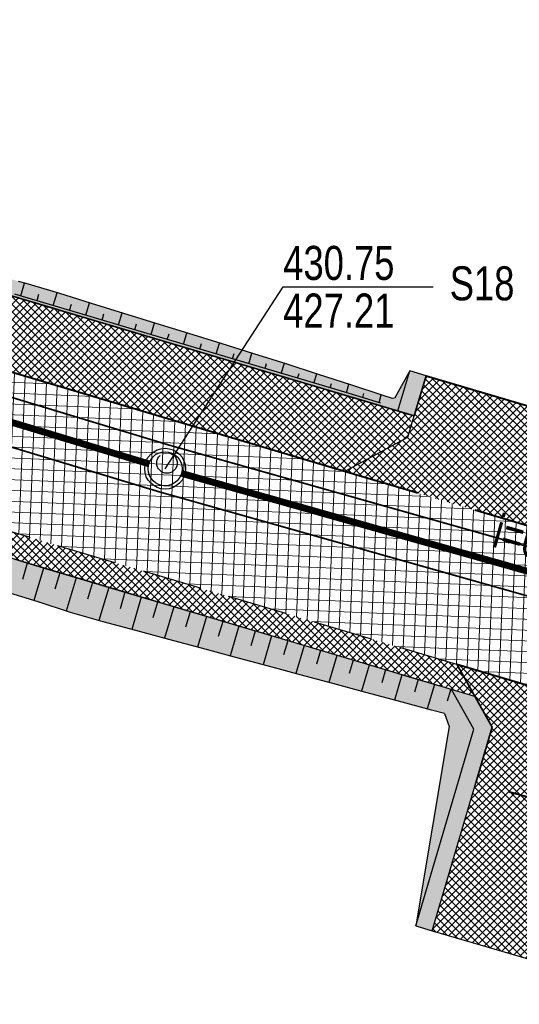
# Model space of a CAD drawing. Header units: metres. Extents: x 7331444 to 14836576, y 5479641 to 11132379.
# Tile 12 of 53: x 7418021 to 7418035, y 5566087 to 5566116. Entities that reach past the tile are written whole.
import ezdxf
from ezdxf.enums import TextEntityAlignment as Align

# ---------------------------------------------------------------- set-up
doc = ezdxf.new("R2010")
doc.units = ezdxf.units.M
for name, pattern in [('1.5_0.5', [2, 1.5, -0.5]), ('ACAD_ISO02W100', [15, 12, -3]), ('DASHED', [0.75, 0.5, -0.25]), ('DASHED2', [0.375, 0.25, -0.125])]:
    doc.linetypes.add(name, pattern=pattern)
for name, color, linetype, lineweight in [('$Koncepcja', 10, 'Continuous', 35), ('$Wymiarowanie', 7, 'Continuous', 9), ('projekt KS', 44, 'Continuous', 30)]:
    doc.layers.add(name, color=color, linetype=linetype, lineweight=lineweight)
for name, color, linetype in [('$ODNOŚNIKI', 7, 'Continuous'), ('$wysarzenie', 7, 'Continuous'), ('C-DROGI-KORYTARZE', 7, 'Continuous'), ('Zakres', 7, 'Continuous')]:
    doc.layers.add(name, color=color, linetype=linetype)
pattern_1 = [(45, (0, 0), (-0.1122532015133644, 0.1122532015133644), []), (135, (0, 0), (-0.1122532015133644, -0.1122532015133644), [])]

# ---------------------------------------------------------------- blocks, each defined once
blk = doc.blocks.new('droga Potiebni')
at = {"layer": '$Koncepcja', "lineweight": 9, "transparency": 33554610}
h = blk.add_hatch(dxfattribs=at)
h.set_pattern_fill('ANSI37', color=253, scale=0.05)
h.set_pattern_definition(pattern_1)
h.paths.add_polyline_path([(7418342.136191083, 5566068.521620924), (7418341.406388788, 5566067.771159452), (7418358.945224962, 5566067.782246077), (7418358.944750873, 5566068.532245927)])
edge = h.paths.add_edge_path()
edge.add_line((7418225.188944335, 5566066.654371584), (7418224.479174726, 5566065.879449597))
edge.add_line((7418224.479174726, 5566065.879449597), (7418271.463018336, 5566067.499672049))
edge.add_arc((7418285.145300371, 5565670.735509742), 397.0000067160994, 90.03621774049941, 91.97504351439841, ccw=False)
edge.add_line((7418284.894349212, 5566067.735437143), (7418335.299169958, 5566067.767298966))
edge.add_line((7418335.299169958, 5566067.767298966), (7418334.523200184, 5566068.516808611))
edge.add_line((7418334.523200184, 5566068.516808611), (7418284.893875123, 5566068.485436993))
edge.add_arc((7418285.145300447, 5565670.735505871), 397.7500105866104, 90.03621775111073, 91.975043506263)
edge.add_line((7418271.437170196, 5566068.249226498), (7418225.188944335, 5566066.654371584))
h.paths.add_polyline_path([(7418186.852285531, 5566065.332344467), (7418186.135887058, 5566064.550185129), (7418218.406082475, 5566065.670021), (7418217.611284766, 5566066.393058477)])
edge = h.paths.add_edge_path()
edge.add_line((7418145.709186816, 5566065.964820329), (7418144.84892375, 5566065.31860538))
edge.add_arc((7418165.883506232, 5566226.955687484), 162.9999999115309, 262.5855022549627, 271.9750435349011)
edge.add_line((7418171.501168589, 5566064.052520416), (7418180.069423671, 5566064.347993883))
edge.add_line((7418180.069423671, 5566064.347993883), (7418179.274625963, 5566065.07103136))
edge.add_line((7418179.274625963, 5566065.07103136), (7418171.475320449, 5566064.802074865))
edge.add_arc((7418165.883506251, 5566226.955687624), 162.2500000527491, 262.8573018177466, 271.97504352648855, ccw=False)
edge = h.paths.add_edge_path()
edge.add_line((7418092.703852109, 5566079.447643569), (7418099.899301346, 5566077.302837))
edge.add_line((7418099.899301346, 5566077.302837), (7418098.952632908, 5566076.806415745))
edge.add_line((7418098.952632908, 5566076.806415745), (7418100.676673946, 5566076.293585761))
edge.add_line((7418100.676673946, 5566076.293585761), (7418100.151921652, 5566077.227536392))
edge.add_line((7418100.151921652, 5566077.227536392), (7418107.355813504, 5566075.080213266))
edge.add_line((7418107.355813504, 5566075.080213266), (7418106.414771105, 5566074.586742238))
edge.add_line((7418106.414771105, 5566074.586742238), (7418119.410269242, 5566070.721125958))
edge.add_arc((7418165.883502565, 5566226.955674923), 162.9999868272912, 253.4344634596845, 254.1244864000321)
edge.add_line((7418121.295153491, 5566070.172784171), (7418120.76378477, 5566071.105524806))
edge.add_arc((7418125.781728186, 5566090.312614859), 19.85175217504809, 251.929895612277, 255.35846495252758, ccw=False)
edge.add_line((7418119.624103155, 5566071.439996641), (7418092.703852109, 5566079.447643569))
h.paths.add_polyline_path([(7418085.553761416, 5566081.574496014), (7418084.601663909, 5566081.075227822), (7418093.231720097, 5566078.508147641), (7418092.703852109, 5566079.447643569)])
h.paths.add_polyline_path([(7417955.25261023, 5566119.894205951), (7417954.731849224, 5566120.837222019), (7417952.072061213, 5566121.648727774), (7417950.917479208, 5566121.21686165)])
h.paths.add_polyline_path([(7417973.248931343, 5566114.415681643), (7417972.71968353, 5566115.349103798), (7417961.914985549, 5566118.645635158), (7417960.986873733, 5566118.167611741)])
h.paths.add_polyline_path([(7418004.335007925, 5566104.951195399), (7418003.833081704, 5566105.882974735), (7418000.350337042, 5566106.918945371), (7417979.939159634, 5566113.14642961), (7417978.998199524, 5566112.661788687), (7418000.133984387, 5566106.200823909)])
h.paths.add_polyline_path([(7418034.141393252, 5566096.105240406), (7418033.627149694, 5566097.02048766), (7418011.033960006, 5566103.741015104), (7418010.106381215, 5566103.254604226)])
h.paths.add_polyline_path([(7418049.982115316, 5566091.373093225), (7418049.44811808, 5566092.323497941), (7418040.828027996, 5566094.878528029), (7418039.903389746, 5566094.393659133)])
h.paths.add_polyline_path([(7418056.655125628, 5566090.170629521), (7418055.730487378, 5566089.685760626), (7418078.880751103, 5566082.776959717), (7418078.352883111, 5566083.716455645)])
edge = h.paths.add_edge_path()
edge.add_line((7417934.69042922, 5566226.177766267), (7417935.405242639, 5566226.953943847))
edge.add_arc((7417338.293490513, 5566199.336974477), 597.7500661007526, 2.648095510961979, 3.15946188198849)
edge.add_line((7417935.134982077, 5566232.282011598), (7417934.182876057, 5566249.584045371))
edge.add_line((7417934.182876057, 5566249.584045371), (7417933.434009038, 5566249.542836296))
edge.add_line((7417933.434009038, 5566249.542836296), (7417934.38612207, 5566232.240675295))
edge.add_arc((7417321.434714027, 5566198.43656751), 613.8828441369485, 2.590062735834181, 3.1566493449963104, ccw=False)
edge = h.paths.add_edge_path()
edge.add_line((7417935.291440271, 5566199.782434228), (7417936.0442969, 5566200.525805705))
edge.add_arc((7417365.660591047, 5566199.484340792), 570.3846566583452, 0.1046163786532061, 2.007149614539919)
edge.add_line((7417935.695296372, 5566219.461609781), (7417934.929794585, 5566220.174430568))
edge.add_arc((7417344.818711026, 5566199.50978982), 590.4727921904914, 0.02645570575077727, 2.0055767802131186, ccw=False)
edge = h.paths.add_edge_path()
edge.add_line((7417934.64721982, 5566145.274781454), (7417935.404415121, 5566146.082126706))
edge.add_line((7417935.404415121, 5566146.082126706), (7417935.994058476, 5566191.644613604))
edge.add_arc((7417913.758307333, 5566192.052268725), 22.23948766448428, 358.9496958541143, 362.5098428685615)
edge.add_line((7417935.976460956, 5566193.026158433), (7417935.267433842, 5566193.752194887))
edge.add_arc((7417338.29364139, 5566199.336976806), 596.9999151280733, 359.2626479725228, 359.464004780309, ccw=False)
edge.add_line((7417935.244120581, 5566191.654265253), (7417934.64721982, 5566145.274781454))
edge = h.paths.add_edge_path()
edge.add_line((7417935.859142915, 5566138.591439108), (7417934.931456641, 5566139.461500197))
edge.add_arc((7417957.622651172, 5566143.217787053), 23.00000000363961, 189.3994690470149, 238.5827673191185)
edge.add_line((7417945.633525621, 5566123.589723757), (7417945.137462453, 5566124.800877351))
edge.add_arc((7417957.62166217, 5566143.21679123), 22.24862077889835, 191.9989567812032, 235.866544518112, ccw=False)
h = blk.add_hatch(dxfattribs=at)
h.set_pattern_fill('ANSI37', color=253, scale=0.05)
h.set_pattern_definition([(45, (7418366.502168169, 5566070.787023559), (-0.1122532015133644, 0.1122532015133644), []), (135, (7418366.502168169, 5566070.787023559), (-0.1122532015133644, -0.1122532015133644), [])])
edge = h.paths.add_edge_path()
edge.add_line((7418126.193701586, 5566076.50210066), (7418126.028718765, 5566075.88403812))
edge.add_line((7418126.028718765, 5566075.88403812), (7418127.091665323, 5566074.049652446))
edge.add_arc((7418205.227787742, 5566388.18051369), 323.7027210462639, 256.0318580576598, 256.5401508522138)
edge.add_line((7418129.88147859, 5566073.368847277), (7418131.634956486, 5566074.505029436))
edge.add_line((7418131.634956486, 5566074.505029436), (7418131.76408197, 5566075.142562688))
edge.add_arc((7418166.195316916, 5566228.307697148), 156.9874783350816, 255.23781033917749, 257.3306262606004, ccw=False)
h.paths.add_polyline_path([(7418104.420617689, 5566082.900360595), (7418104.23507018, 5566082.277434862), (7418105.244155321, 5566080.412292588), (7418119.886141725, 5566076.056915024), (7418121.688969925, 5566077.074645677), (7418121.860701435, 5566077.717990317)])
h.paths.add_polyline_path([(7418075.935844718, 5566091.373388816), (7418075.734598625, 5566090.696836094), (7418076.716432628, 5566088.898094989), (7418091.40253502, 5566084.529594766), (7418093.268481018, 5566085.539508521), (7418093.4540364, 5566086.162460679)])
h.paths.add_polyline_path([(7418036.681386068, 5566103.049945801), (7418036.493178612, 5566102.417226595), (7418037.506104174, 5566100.561525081), (7418069.616051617, 5566091.010160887), (7418071.421374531, 5566091.97983957), (7418071.622620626, 5566092.656392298)])
h.paths.add_polyline_path([(7418006.780740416, 5566111.944528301), (7418006.595310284, 5566111.321145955), (7418007.608235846, 5566109.465444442), (7418030.317462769, 5566102.699844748), (7418032.179954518, 5566103.70023007), (7418032.324180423, 5566104.346031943)])
h.paths.add_polyline_path([(7417977.523674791, 5566118.588184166), (7417978.066085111, 5566118.423066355), (7418000.419594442, 5566111.603764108), (7418002.28208619, 5566112.604149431), (7418002.467408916, 5566113.227170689), (7417976.684746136, 5566121.091984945), (7417976.490881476, 5566120.444608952)])
h.paths.add_polyline_path([(7417966.316046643, 5566124.275538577), (7417966.115415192, 5566123.679005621), (7417967.077260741, 5566121.776605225), (7417967.843322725, 5566121.541686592), (7417969.860948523, 5566120.926176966), (7417970.329594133, 5566120.783110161), (7417972.179284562, 5566121.73307414), (7417972.380658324, 5566122.405169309)])
edge = h.paths.add_edge_path()
edge.add_line((7417960.017704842, 5566124.260774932), (7417961.855259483, 5566125.128517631))
edge.add_line((7417961.855259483, 5566125.128517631), (7417962.070148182, 5566125.772379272))
edge.add_line((7417962.070148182, 5566125.772379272), (7417957.805658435, 5566127.502725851))
edge.add_arc((7417996.717851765, 5566217.282811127), 97.85000000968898, 242.1726807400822, 246.56728317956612, ccw=False)
edge.add_arc((7417957.625297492, 5566143.219720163), 14.10294496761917, 190.1287739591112, 242.1668389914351, ccw=False)
edge.add_arc((7418040.068907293, 5566157.937750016), 97.849999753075, 179.2629770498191, 190.1229322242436, ccw=False)
edge.add_line((7417942.227003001, 5566159.19640654), (7417942.647062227, 5566191.840309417))
edge.add_arc((7417338.299895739, 5566199.337098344), 604.3936626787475, 359.2892953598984, 360.8237091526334)
edge.add_line((7417942.631100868, 5566208.025826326), (7417940.481320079, 5566207.994917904))
edge.add_arc((7417338.293559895, 5566199.33697791), 602.2499966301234, -0.7106499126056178, 0.8237119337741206, ccw=False)
edge.add_line((7417940.497232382, 5566191.867353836), (7417940.077188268, 5566159.224636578))
edge.add_arc((7418040.068907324, 5566157.937750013), 99.99999978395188, 179.2626479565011, 190.1229322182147)
edge.add_arc((7417957.6231303, 5566143.218137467), 16.25053326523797, 190.1238515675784, 242.2371733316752)
edge.add_arc((7417995.526063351, 5566214.688358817), 97.14932553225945, 242.0909433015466, 248.5614657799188)
edge = h.paths.add_edge_path()
edge.add_line((7418315.601277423, 5566075.154849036), (7418315.6016883, 5566074.504849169))
edge.add_line((7418315.6016883, 5566074.504849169), (7418317.102636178, 5566073.005797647))
edge.add_line((7418317.102636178, 5566073.005797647), (7418360.357815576, 5566073.033140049))
edge.add_arc((7418360.354022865, 5566079.033138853), 6.000000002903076, 270.0362177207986, 360.4009435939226)
edge.add_line((7418366.353875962, 5566079.075125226), (7418366.279309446, 5566089.7306798))
edge.add_line((7418366.279309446, 5566089.7306798), (7418364.255086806, 5566089.7306798))
edge.add_line((7418364.255086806, 5566089.7306798), (7418364.351359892, 5566079.017410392))
edge.add_arc((7418360.551513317, 5566078.983263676), 3.799999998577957, -89.96378230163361, 0.5148655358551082, ccw=False)
edge.add_line((7418360.553915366, 5566075.183264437), (7418315.601277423, 5566075.154849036))
h.paths.add_polyline_path([(7418282.662164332, 5566075.127874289), (7418282.67155895, 5566074.477707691), (7418284.193110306, 5566072.984389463), (7418309.602637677, 5566073.001056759), (7418311.1016892, 5566074.502004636), (7418311.101278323, 5566075.152004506)])
edge = h.paths.add_edge_path()
edge.add_line((7418260.677983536, 5566074.532170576), (7418260.701322, 5566073.893972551))
edge.add_line((7418260.701322, 5566073.893972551), (7418262.25513735, 5566072.449791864))
edge.add_line((7418262.25513735, 5566072.449791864), (7418271.28208129, 5566072.746553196))
edge.add_arc((7418285.145299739, 5565670.735532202), 402.2499842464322, 91.20311347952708, 91.97504354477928, ccw=False)
edge.add_line((7418276.699358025, 5566072.896838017), (7418278.172028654, 5566074.412691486))
edge.add_line((7418278.172028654, 5566074.412691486), (7418278.159943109, 5566075.059325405))
edge.add_arc((7418281.852594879, 5565771.190614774), 303.891146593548, 90.69623143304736, 92.00735069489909)
edge.add_line((7418271.207983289, 5566074.895275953), (7418260.677983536, 5566074.532170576))
edge = h.paths.add_edge_path()
edge.add_line((7418217.669552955, 5566070.897742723), (7418219.095879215, 5566072.43410387))
edge.add_line((7418219.095879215, 5566072.43410387), (7418219.070972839, 5566073.104707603))
edge.add_line((7418219.070972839, 5566073.104707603), (7418171.246133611, 5566071.448124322))
edge.add_arc((7418165.884479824, 5566226.968010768), 155.6122823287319, 258.9910797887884, 271.97452889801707, ccw=False)
edge.add_line((7418136.168475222, 5566074.219388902), (7418136.039231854, 5566073.581273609))
edge.add_line((7418136.039231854, 5566073.581273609), (7418137.216103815, 5566071.836438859))
edge.add_arc((7418165.878521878, 5566226.640124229), 157.4347967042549, 259.5102875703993, 271.9808144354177)
edge.add_line((7418171.320231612, 5566069.299401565), (7418217.669552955, 5566070.897742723))
h.paths.add_polyline_path([(7418223.568588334, 5566073.252447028), (7418223.592778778, 5566072.601119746), (7418225.149713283, 5566071.155693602), (7418254.761198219, 5566072.176835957), (7418256.204327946, 5566073.72952056), (7418256.180453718, 5566074.382369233)])
h = blk.add_hatch(dxfattribs=at)
h.set_pattern_fill('ANSI37', color=253, scale=0.05)
h.set_pattern_definition(pattern_1)
h.paths.add_polyline_path([(7418037.032042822, 5566104.228789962), (7418032.718818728, 5566105.511793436), (7418032.368161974, 5566104.332949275), (7418032.179954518, 5566103.70023007), (7418030.317462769, 5566102.699844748), (7418037.506104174, 5566100.561525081), (7418036.493178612, 5566102.417226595), (7418036.681386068, 5566103.0499458)])
h = blk.add_hatch(dxfattribs=at)
h.set_pattern_fill('ANSI37', color=253, scale=0.05)
h.set_pattern_definition(pattern_1)
h.paths.add_polyline_path([(7418040.828027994, 5566094.878528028), (7418033.627149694, 5566097.02048766), (7418034.661766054, 5566095.179084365), (7418034.180360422, 5566093.546528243), (7418038.516940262, 5566092.343523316), (7418038.978751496, 5566093.908790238)])
h = blk.add_hatch(dxfattribs=at)
h.set_pattern_fill('ANSI37', color=253, scale=0.05)
h.set_pattern_definition(pattern_1)
h.paths.add_polyline_path([(7418038.516940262, 5566092.343523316), (7418034.180360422, 5566093.546528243), (7418032.898074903, 5566089.198006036), (7418037.213365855, 5566087.925177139)])
at = {"layer": '$Wymiarowanie', "lineweight": 9, "ltscale": 5, "transparency": 33554585}
h = blk.add_hatch(dxfattribs=at)
h.set_pattern_fill('ANSI37', color=253, scale=0.09999999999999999, angle=42.69633868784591)
h.set_pattern_definition([(87.6963386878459, (0, 0), (-0.3172434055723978, 0.01276211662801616), []), (177.6963386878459, (0, 0), (-0.01276211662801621, -0.3172434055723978), [])])
edge = h.paths.add_edge_path()
edge.add_line((7417938.676078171, 5566249.83129981), (7417934.182876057, 5566249.584045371))
edge.add_line((7417934.182876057, 5566249.584045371), (7417935.134982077, 5566232.282011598))
edge.add_arc((7417338.293555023, 5566199.336977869), 597.7500015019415, -0.7373520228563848, 3.159461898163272, ccw=False)
edge.add_line((7417935.994058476, 5566191.644613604), (7417935.374493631, 5566143.504119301))
edge.add_arc((7417957.622651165, 5566143.217787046), 22.24999999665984, 179.2626479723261, 253.0329649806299)
edge.add_line((7417951.129623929, 5566121.93626696), (7418000.350337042, 5566106.918945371))
edge.add_line((7418000.350337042, 5566106.918945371), (7418119.624103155, 5566071.439996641))
edge.add_arc((7418165.958122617, 5566227.538543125), 162.8299652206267, 253.4677718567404, 271.9417351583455)
edge.add_line((7418171.475320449, 5566064.802074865), (7418271.437170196, 5566068.249226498))
edge.add_arc((7418285.145300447, 5565670.735505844), 397.7500106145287, 90.03621775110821, 91.97504350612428, ccw=False)
edge.add_line((7418284.893875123, 5566068.485436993), (7418360.509094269, 5566068.533234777))
edge.add_arc((7418360.51288698, 5566062.533235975), 6.000000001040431, 0.7307032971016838, 90.03621772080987, ccw=False)
edge.add_line((7418366.512399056, 5566062.609752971), (7418366.353875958, 5566079.075125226))
edge.add_arc((7418360.354022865, 5566079.033138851), 5.999999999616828, -89.9637822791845, 0.40094362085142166, ccw=False)
edge.add_line((7418360.357815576, 5566073.033140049), (7418284.89103059, 5566072.985436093))
edge.add_arc((7418285.145300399, 5565670.735508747), 402.2500077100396, 90.0362177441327, 91.97504351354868)
edge.add_line((7418271.28208136, 5566072.746553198), (7418171.320231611, 5566069.299401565))
edge.add_arc((7418165.883506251, 5566226.955687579), 157.7500000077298, 253.4344634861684, 271.975043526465, ccw=False)
edge.add_line((7418120.907106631, 5566075.753220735), (7418001.648452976, 5566111.227674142))
edge.add_line((7418001.648452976, 5566111.227674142), (7417967.535706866, 5566121.635529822))
edge.add_arc((7417996.717851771, 5566217.282811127), 100.0000000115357, 242.1726807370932, 253.0329649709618, ccw=False)
edge.add_arc((7417957.46412342, 5566143.101983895), 16.07381722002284, 189.8158901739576, 242.4797227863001, ccw=False)
edge.add_arc((7418040.068907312, 5566157.937750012), 99.99999977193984, 179.2626479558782, 190.1229322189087, ccw=False)
edge.add_line((7417940.077188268, 5566159.224636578), (7417940.493685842, 5566191.586703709))
edge.add_arc((7417338.293556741, 5566199.336977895), 602.2499997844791, 359.2626479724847, 362.9105970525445)
edge.add_arc((7417945.758903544, 5566230.222487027), 6.000000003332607, 93.1594619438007, 182.9105970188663, ccw=False)
edge.add_line((7417945.428213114, 5566236.213367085), (7417948.423650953, 5566236.378712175))
edge.add_line((7417948.423650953, 5566236.378712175), (7417948.203248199, 5566240.371590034))
edge.add_line((7417948.203248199, 5566240.371590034), (7417945.215805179, 5566240.20668625))
edge.add_arc((7417944.885114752, 5566246.197566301), 5.999999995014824, 183.1594619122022, 273.15946191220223, ccw=False)
edge.add_line((7417938.894234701, 5566245.866875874), (7417938.676078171, 5566249.83129981))
at = {"lineweight": 9, "transparency": 33554610}
h = blk.add_hatch(color=253, dxfattribs=at)
h.dxf.hatch_style = 1
h.paths.add_polyline_path([(7418020.564445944, 5566108.33272306), (7418017.824868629, 5566109.146528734), (7418014.245634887, 5566110.209758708), (7418010.788947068, 5566111.236585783), (7418007.810647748, 5566112.121305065), (7418007.739568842, 5566113.414237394), (7418007.259880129, 5566111.801611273), (7418031.888914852, 5566104.475505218), (7418032.239571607, 5566105.654349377), (7418031.797909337, 5566104.865035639), (7418031.730072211, 5566104.838131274), (7418028.54758468, 5566105.87703846), (7418025.258318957, 5566106.897354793), (7418022.392810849, 5566107.786223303)])
h = blk.add_hatch(color=253, dxfattribs=at)
h.dxf.hatch_style = 1
h.paths.add_polyline_path([(7418037.511289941, 5566104.086234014), (7418037.03204282, 5566104.228789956), (7418036.681386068, 5566103.0499458), (7418037.160633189, 5566102.907389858)])
h.paths.add_polyline_path([(7418032.718818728, 5566105.511793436), (7418032.239571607, 5566105.654349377), (7418031.888914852, 5566104.475505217), (7418032.368161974, 5566104.332949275)])
h = blk.add_hatch(color=253, dxfattribs=at)
h.dxf.hatch_style = 1
edge = h.paths.add_edge_path()
edge.add_line((7418010.768823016, 5566103.037404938), (7418009.598280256, 5566102.42358675))
edge.add_line((7418009.598280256, 5566102.42358675), (7418008.352388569, 5566098.211879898))
edge.add_arc((7418034.483069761, 5566090.482067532), 27.24999997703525, 163.5210633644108, 177.0792660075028)
edge.add_arc((7418048.149710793, 5566083.01555172), 41.82926517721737, 162.039076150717, 167.7783321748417, ccw=False)
edge.add_line((7418008.35890923, 5566095.914370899), (7418010.534288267, 5566101.704026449))
edge.add_line((7418010.534288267, 5566101.704026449), (7418010.865065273, 5566101.84891545))
edge.add_line((7418010.865065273, 5566101.84891545), (7418013.885892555, 5566100.990043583))
edge.add_line((7418013.885892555, 5566100.990043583), (7418017.950016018, 5566099.834545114))
edge.add_line((7418017.950016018, 5566099.834545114), (7418020.220707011, 5566099.188949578))
edge.add_line((7418020.220707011, 5566099.188949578), (7418022.252923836, 5566098.547461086))
edge.add_line((7418022.252923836, 5566098.547461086), (7418023.089961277, 5566098.312674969))
edge.add_line((7418023.089961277, 5566098.312674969), (7418024.477263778, 5566097.938720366))
edge.add_line((7418024.477263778, 5566097.938720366), (7418026.95414293, 5566097.273770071))
edge.add_line((7418026.95414293, 5566097.273770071), (7418031.341967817, 5566096.095801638))
edge.add_line((7418031.341967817, 5566096.095801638), (7418033.258718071, 5566095.583344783))
edge.add_line((7418033.258718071, 5566095.583344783), (7418033.400981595, 5566095.197417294))
edge.add_line((7418033.400981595, 5566095.197417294), (7418032.41849104, 5566089.339424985))
edge.add_line((7418032.41849104, 5566089.339424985), (7418034.122503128, 5566095.11811802))
edge.add_line((7418034.122503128, 5566095.11811802), (7418033.466413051, 5566096.285822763))
edge.add_line((7418033.466413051, 5566096.285822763), (7418010.768823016, 5566103.037404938))
h = blk.add_hatch(color=253, dxfattribs=at)
h.dxf.hatch_style = 1
h.paths.add_polyline_path([(7418034.661766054, 5566095.179084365), (7418034.155017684, 5566096.080991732), (7418033.466413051, 5566096.285822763), (7418034.122503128, 5566095.11811802), (7418032.41849104, 5566089.339424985), (7418032.898074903, 5566089.198006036), (7418034.180360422, 5566093.546528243)])
at = {"layer": '$Koncepcja', "color": 253, "lineweight": 35, "ltscale": 7}
blk.add_line((7418032.368161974, 5566104.332949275), (7418032.718818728, 5566105.511793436), dxfattribs=at)
at = {"layer": '$Koncepcja', "color": 253, "lineweight": 35, "ltscale": 7, "flags": 128}
for points in [[(7418006.780633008, 5566111.944167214), (7418032.368161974, 5566104.332949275)], [(7418034.180360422, 5566093.546528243), (7418034.661766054, 5566095.179084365), (7418033.621020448, 5566097.031396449)]]:
    blk.add_lwpolyline(points, dxfattribs=at)
at = {"layer": '$Koncepcja', "color": 253, "lineweight": 40, "flags": 128}
blk.add_lwpolyline([(7418030.31746277, 5566102.699844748), (7418007.605351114, 5566109.455746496)], dxfattribs=at)
at = {"layer": '$Koncepcja', "color": 253, "linetype": 'DASHED', "lineweight": 40, "ltscale": 7, "flags": 128}
for points in [[(7418032.718818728, 5566105.511793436), (7418037.032042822, 5566104.228789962)], [(7418037.506104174, 5566100.561525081), (7418030.31746277, 5566102.699844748)], [(7418040.828027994, 5566094.878528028), (7418033.627149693, 5566097.02048766)], [(7418038.516940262, 5566092.343523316), (7418034.180360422, 5566093.546528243)]]:
    blk.add_lwpolyline(points, dxfattribs=at)
at = {"layer": '$Koncepcja', "color": 253, "linetype": 'DASHED2', "lineweight": 25, "ltscale": 7, "flags": 128}
blk.add_lwpolyline([(7418033.627149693, 5566097.02048766), (7418011.033960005, 5566103.741015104)], dxfattribs=at)
at = {"color": 253, "lineweight": 25}
for p, q in [((7418031.888914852, 5566104.475505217), (7418032.239571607, 5566105.654349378)), ((7418032.179954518, 5566103.70023007), (7418032.368161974, 5566104.332949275)), ((7418034.155017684, 5566096.080991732), (7418010.081862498, 5566103.241746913)), ((7418032.41849104, 5566089.339424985), (7418032.898074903, 5566089.198006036)), ((7418032.898074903, 5566089.198006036), (7418037.213365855, 5566087.925177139))]:
    blk.add_line(p, q, dxfattribs=at)
at = {"color": 253, "lineweight": 25, "flags": 128}
for points in [[(7418032.718818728, 5566105.511793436), (7418032.239571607, 5566105.654349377)], [(7418030.317462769, 5566102.699844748), (7418032.179954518, 5566103.70023007)]]:
    blk.add_lwpolyline(points, dxfattribs=at)
at = {"color": 253, "lineweight": 25}
for points in [[(7418032.41849104, 5566089.339424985), (7418034.122503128, 5566095.11811802), (7418033.46641305, 5566096.285822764)], [(7418032.898074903, 5566089.198006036), (7418034.180360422, 5566093.546528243)]]:
    blk.add_lwpolyline(points, dxfattribs=at)
at = {"layer": 'C-DROGI-KORYTARZE', "color": 253, "linetype": 'Continuous', "lineweight": -3}
for p, q in [((7418020.95583343, 5566108.216459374, 430.6505709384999), (7418020.729261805, 5566108.283763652, 430.6528154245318)), ((7418020.791501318, 5566107.859985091, 430.9101217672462), (7418020.902270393, 5566108.232370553, 430.6511015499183)), ((7418021.915226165, 5566107.934368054, 430.639220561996), (7418020.95583343, 5566108.216459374, 430.6505709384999)), ((7418020.822249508, 5566107.767374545, 430.9096049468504), (7418020.59570283, 5566107.834762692, 430.9117910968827)), ((7418020.822249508, 5566107.767374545, 430.6096049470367), (7418020.59570283, 5566107.834762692, 430.611791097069)), ((7418020.822249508, 5566107.767374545, 430.9096049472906), (7418020.59570283, 5566107.834762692, 430.9117910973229)), ((7418020.822249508, 5566107.767374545, 430.4996049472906), (7418020.59570283, 5566107.834762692, 430.5017910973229)), ((7418020.845058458, 5566107.844054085, 430.9096049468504), (7418020.61851178, 5566107.911442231, 430.9117910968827)), ((7418020.845058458, 5566107.844054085, 430.6096049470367), (7418020.61851178, 5566107.911442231, 430.611791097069)), ((7418021.780743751, 5566107.482262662, 430.9003555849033), (7418020.822249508, 5566107.767374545, 430.9096049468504)), ((7418021.780743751, 5566107.482262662, 430.6003555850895), (7418020.822249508, 5566107.767374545, 430.6096049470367)), ((7418021.780743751, 5566107.482262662, 430.9003555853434), (7418020.822249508, 5566107.767374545, 430.9096049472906)), ((7418021.780743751, 5566107.482262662, 430.4903555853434), (7418020.822249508, 5566107.767374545, 430.4996049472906)), ((7418021.803552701, 5566107.558942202, 430.9003555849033), (7418020.845058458, 5566107.844054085, 430.9096049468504)), ((7418021.803552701, 5566107.558942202, 430.6003555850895), (7418020.845058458, 5566107.844054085, 430.6096049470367)), ((7418021.270746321, 5566107.717429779, 430.9054971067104), (7418021.326333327, 5566107.904303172, 430.7755135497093)), ((7418021.749991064, 5566107.574874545, 430.900872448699), (7418021.861614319, 5566107.950131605, 430.6398548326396)), ((7418022.870395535, 5566107.638078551, 430.6377460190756), (7418021.915226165, 5566107.934368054, 430.639220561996)), ((7418022.739237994, 5566107.197150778, 430.891106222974), (7418021.780743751, 5566107.482262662, 430.9003555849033)), ((7418022.739237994, 5566107.197150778, 430.5911062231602), (7418021.780743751, 5566107.482262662, 430.6003555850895)), ((7418022.739237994, 5566107.197150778, 430.8911062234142), (7418021.780743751, 5566107.482262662, 430.9003555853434)), ((7418022.739237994, 5566107.197150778, 430.4811062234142), (7418021.780743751, 5566107.482262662, 430.4903555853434)), ((7418022.762046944, 5566107.273830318, 430.891106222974), (7418021.803552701, 5566107.558942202, 430.9003555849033)), ((7418022.762046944, 5566107.273830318, 430.5911062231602), (7418021.803552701, 5566107.558942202, 430.6003555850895)), ((7418022.229208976, 5566107.432327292, 430.896248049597), (7418022.284307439, 5566107.617558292, 430.7674068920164)), ((7418022.708423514, 5566107.289781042, 430.8916236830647), (7418022.816958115, 5566107.654654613, 430.6378285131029)), ((7418023.825564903, 5566107.341789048, 430.6362714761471), (7418022.870395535, 5566107.638078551, 430.6377460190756)), ((7418023.697732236, 5566106.912038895, 430.8818568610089), (7418022.739237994, 5566107.197150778, 430.891106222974)), ((7418023.697732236, 5566106.912038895, 430.5818568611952), (7418022.739237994, 5566107.197150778, 430.5911062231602)), ((7418023.697732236, 5566106.912038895, 430.8818568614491), (7418022.739237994, 5566107.197150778, 430.8911062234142)), ((7418023.697732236, 5566106.912038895, 430.4718568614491), (7418022.739237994, 5566107.197150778, 430.4811062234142)), ((7418023.720541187, 5566106.988718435, 430.8818568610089), (7418022.762046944, 5566107.273830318, 430.891106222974)), ((7418023.720541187, 5566106.988718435, 430.5818568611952), (7418022.762046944, 5566107.273830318, 430.5911062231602)), ((7418023.187638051, 5566107.147234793, 430.8869993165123), (7418023.24107419, 5566107.326877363, 430.762045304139)), ((7418023.666852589, 5566107.004688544, 430.8823749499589), (7418023.772062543, 5566107.358385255, 430.6363540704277)), ((7418024.780734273, 5566107.045499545, 430.634796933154), (7418023.825564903, 5566107.341789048, 430.6362714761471)), ((7418024.656226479, 5566106.626927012, 430.8726074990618), (7418023.697732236, 5566106.912038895, 430.8818568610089)), ((7418024.656226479, 5566106.626927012, 430.5726074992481), (7418023.697732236, 5566106.912038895, 430.5818568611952)), ((7418024.656226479, 5566106.626927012, 430.872607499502), (7418023.697732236, 5566106.912038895, 430.8818568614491)), ((7418024.656226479, 5566106.626927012, 430.462607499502), (7418023.697732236, 5566106.912038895, 430.4718568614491)), ((7418024.67903543, 5566106.703606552, 430.8726074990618), (7418023.720541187, 5566106.988718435, 430.8818568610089)), ((7418024.67903543, 5566106.703606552, 430.5726074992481), (7418023.720541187, 5566106.988718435, 430.5818568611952)), ((7418024.146067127, 5566106.862142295, 430.8777505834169), (7418024.197840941, 5566107.036196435, 430.7566837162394)), ((7418024.625281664, 5566106.719596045, 430.8731262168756), (7418024.72716697, 5566107.062115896, 430.6348796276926)), ((7418025.735903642, 5566106.749210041, 430.6333223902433), (7418024.780734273, 5566107.045499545, 430.634796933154)), ((7418025.614720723, 5566106.341815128, 430.8633581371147), (7418024.656226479, 5566106.626927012, 430.8726074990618)), ((7418025.614720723, 5566106.341815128, 430.563358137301), (7418024.656226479, 5566106.626927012, 430.5726074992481)), ((7418025.614720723, 5566106.341815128, 430.8633581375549), (7418024.656226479, 5566106.626927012, 430.872607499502)), ((7418025.614720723, 5566106.341815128, 430.4533581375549), (7418024.656226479, 5566106.626927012, 430.462607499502)), ((7418025.637529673, 5566106.418494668, 430.8633581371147), (7418024.67903543, 5566106.703606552, 430.8726074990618)), ((7418025.637529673, 5566106.418494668, 430.563358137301), (7418024.67903543, 5566106.703606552, 430.5726074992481)), ((7418025.104496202, 5566106.577049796, 430.8685018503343), (7418025.154607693, 5566106.745515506, 430.7513221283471)), ((7418025.583710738, 5566106.434503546, 430.8638774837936), (7418025.682271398, 5566106.765846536, 430.6334051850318)), ((7418026.691073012, 5566106.452920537, 430.6318478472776), (7418025.735903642, 5566106.749210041, 430.6333223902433)), ((7418026.573214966, 5566106.056703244, 430.8541087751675), (7418025.614720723, 5566106.341815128, 430.8633581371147)), ((7418026.573214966, 5566106.056703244, 430.5541087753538), (7418025.614720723, 5566106.341815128, 430.563358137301)), ((7418026.573214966, 5566106.056703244, 430.8541087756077), (7418025.614720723, 5566106.341815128, 430.8633581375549)), ((7418026.573214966, 5566106.056703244, 430.4441087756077), (7418025.614720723, 5566106.341815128, 430.4533581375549)), ((7418026.596023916, 5566106.133382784, 430.8541087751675), (7418025.637529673, 5566106.418494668, 430.8633581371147)), ((7418026.596023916, 5566106.133382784, 430.5541087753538), (7418025.637529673, 5566106.418494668, 430.563358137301)), ((7418026.062925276, 5566106.291957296, 430.8592531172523), (7418026.111374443, 5566106.454834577, 430.7459605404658)), ((7418026.542139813, 5566106.149411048, 430.854628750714), (7418026.637375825, 5566106.469577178, 430.6319307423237)), ((7418027.64624238, 5566106.156631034, 430.6303733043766), (7418026.691073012, 5566106.452920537, 430.6318478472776)), ((7418027.531709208, 5566105.771591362, 430.8448594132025), (7418026.573214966, 5566106.056703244, 430.8541087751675)), ((7418027.531709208, 5566105.771591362, 430.5448594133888), (7418026.573214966, 5566106.056703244, 430.5541087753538)), ((7418027.531709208, 5566105.771591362, 430.8448594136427), (7418026.573214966, 5566106.056703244, 430.8541087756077)), ((7418027.531709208, 5566105.771591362, 430.4348594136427), (7418026.573214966, 5566106.056703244, 430.4441087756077)), ((7418027.554518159, 5566105.848270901, 430.8448594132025), (7418026.596023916, 5566106.133382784, 430.8541087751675)), ((7418027.554518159, 5566105.848270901, 430.5448594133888), (7418026.596023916, 5566106.133382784, 430.5541087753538)), ((7418027.021354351, 5566106.006864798, 430.8500043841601), (7418027.068141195, 5566106.164153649, 430.7405989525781)), ((7418027.500568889, 5566105.864318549, 430.8453800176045), (7418027.592480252, 5566106.173307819, 430.6304562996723)), ((7418028.60141175, 5566105.86034153, 430.6288987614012), (7418027.64624238, 5566106.156631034, 430.6303733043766)), ((7418028.490203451, 5566105.486479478, 430.8356100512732), (7418027.531709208, 5566105.771591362, 430.8448594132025)), ((7418028.490203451, 5566105.486479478, 430.5356100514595), (7418027.531709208, 5566105.771591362, 430.5448594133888)), ((7418028.490203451, 5566105.486479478, 430.8356100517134), (7418027.531709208, 5566105.771591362, 430.8448594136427)), ((7418028.490203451, 5566105.486479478, 430.4256100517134), (7418027.531709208, 5566105.771591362, 430.4348594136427)), ((7418028.513012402, 5566105.563159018, 430.8356100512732), (7418027.554518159, 5566105.848270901, 430.8448594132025)), ((7418028.513012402, 5566105.563159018, 430.5356100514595), (7418027.554518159, 5566105.848270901, 430.5448594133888)), ((7418027.979783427, 5566105.7217723, 430.8407556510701), (7418028.024907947, 5566105.87347272, 430.735237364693)), ((7418028.458997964, 5566105.579226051, 430.8361312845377), (7418028.54758468, 5566105.87703846, 430.6289818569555)), ((7418029.552750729, 5566105.551174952, 430.636381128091), (7418028.60141175, 5566105.86034153, 430.6288987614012)), ((7418029.448697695, 5566105.201367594, 430.8263606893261), (7418028.490203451, 5566105.486479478, 430.8356100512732)), ((7418029.448697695, 5566105.201367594, 430.5263606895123), (7418028.490203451, 5566105.486479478, 430.5356100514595)), ((7418029.448697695, 5566105.201367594, 430.8263606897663), (7418028.490203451, 5566105.486479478, 430.8356100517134)), ((7418029.448697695, 5566105.201367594, 430.4163606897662), (7418028.490203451, 5566105.486479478, 430.4256100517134)), ((7418029.471506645, 5566105.278047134, 430.8263606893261), (7418028.513012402, 5566105.563159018, 430.8356100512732)), ((7418029.471506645, 5566105.278047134, 430.5263606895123), (7418028.513012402, 5566105.563159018, 430.5356100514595)), ((7418028.938107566, 5566105.436711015, 430.8315079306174), (7418028.980720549, 5566105.579968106, 430.7318625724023)), ((7418029.417203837, 5566105.294199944, 430.8268847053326), (7418029.498853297, 5566105.568690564, 430.6359572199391)), ((7418030.503443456, 5566105.239835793, 430.6453746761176), (7418029.552750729, 5566105.551174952, 430.636381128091)), ((7418030.407191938, 5566104.916255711, 430.8171113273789), (7418029.448697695, 5566105.201367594, 430.8263606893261)), ((7418030.407191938, 5566104.916255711, 430.5171113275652), (7418029.448697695, 5566105.201367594, 430.5263606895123)), ((7418030.407191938, 5566104.916255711, 430.8171113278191), (7418029.448697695, 5566105.201367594, 430.8263606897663)), ((7418030.407191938, 5566104.916255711, 430.4071113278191), (7418029.448697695, 5566105.201367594, 430.4163606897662)), ((7418030.430000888, 5566104.992935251, 430.8171113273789), (7418029.471506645, 5566105.278047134, 430.8263606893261)), ((7418030.430000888, 5566104.992935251, 430.5171113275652), (7418029.471506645, 5566105.278047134, 430.5263606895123)), ((7418029.896274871, 5566105.151696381, 430.8222617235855), (7418029.935168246, 5566105.282448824, 430.731314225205)), ((7418030.37534268, 5566105.009193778, 430.8176387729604), (7418030.44923013, 5566105.257589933, 430.6448618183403)), ((7418031.454136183, 5566104.928496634, 430.6543682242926), (7418030.503443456, 5566105.239835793, 430.6453746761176)), ((7418031.365686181, 5566104.631143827, 430.8078619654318), (7418030.407191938, 5566104.916255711, 430.8171113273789)), ((7418031.365686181, 5566104.631143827, 430.507861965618), (7418030.407191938, 5566104.916255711, 430.5171113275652)), ((7418031.365686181, 5566104.631143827, 430.807861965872), (7418030.407191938, 5566104.916255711, 430.8171113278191)), ((7418031.365686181, 5566104.631143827, 430.3978619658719), (7418030.407191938, 5566104.916255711, 430.4071113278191)), ((7418031.388495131, 5566104.707823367, 430.8078619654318), (7418030.430000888, 5566104.992935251, 430.8171113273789)), ((7418031.388495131, 5566104.707823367, 430.507861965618), (7418030.430000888, 5566104.992935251, 430.5171113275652)), ((7418030.854410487, 5566104.866691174, 430.8130158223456), (7418030.889404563, 5566104.984334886, 430.7311863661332)), ((7418031.333478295, 5566104.724188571, 430.8083928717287), (7418031.399567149, 5566104.946367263, 430.6538520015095)), ((7418031.730072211, 5566104.838131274, 430.6569785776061), (7418031.454136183, 5566104.928496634, 430.6543682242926)), ((7418021.587904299, 5566099.819181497, 430.7868568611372), (7418020.629410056, 5566100.104293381, 430.7961062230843)), ((7418021.587904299, 5566099.819181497, 430.4868568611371), (7418020.629410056, 5566100.104293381, 430.4961062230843)), ((7418020.983320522, 5566099.999019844, 430.7926910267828), (7418020.84181074, 5566099.52328972, 430.4617873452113)), ((7418021.462567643, 5566099.856463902, 430.7880663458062), (7418021.179406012, 5566098.904526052, 430.1259267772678)), ((7418022.546398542, 5566099.534069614, 430.77760749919), (7418021.587904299, 5566099.819181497, 430.7868568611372)), ((7418022.546398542, 5566099.534069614, 430.47760749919), (7418021.587904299, 5566099.819181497, 430.4868568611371)), ((7418021.941814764, 5566099.71390796, 430.7834416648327), (7418021.798318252, 5566099.231498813, 430.447892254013)), ((7418022.421061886, 5566099.571352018, 430.7788169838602), (7418022.128930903, 5566098.589260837, 430.0957036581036)), ((7418023.504892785, 5566099.24895773, 430.7683581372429), (7418022.546398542, 5566099.534069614, 430.77760749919)), ((7418023.504892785, 5566099.24895773, 430.4683581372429), (7418022.546398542, 5566099.534069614, 430.47760749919)), ((7418022.900309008, 5566099.428796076, 430.7741923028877), (7418022.754395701, 5566098.938262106, 430.432991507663)), ((7418023.379556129, 5566099.286240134, 430.7695676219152), (7418023.089961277, 5566098.312674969, 430.0923847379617)), ((7418021.304705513, 5566098.867118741, 430.1246304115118), (7418020.346495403, 5566099.153185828, 430.1345441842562)), ((7418024.463387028, 5566098.963845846, 430.7591087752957), (7418023.504892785, 5566099.24895773, 430.7683581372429)), ((7418024.463387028, 5566098.963845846, 430.4591087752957), (7418023.504892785, 5566099.24895773, 430.4683581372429)), ((7418023.858803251, 5566099.143684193, 430.7649429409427), (7418023.715711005, 5566098.662634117, 430.4303388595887)), ((7418024.338050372, 5566099.001128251, 430.7603182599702), (7418024.055693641, 5566098.051896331, 430.100060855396)), ((7418022.252923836, 5566098.547461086, 430.091352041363), (7418021.304705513, 5566098.867118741, 430.1246304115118)), ((7418025.421881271, 5566098.678733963, 430.7498594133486), (7418024.463387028, 5566098.963845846, 430.7591087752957)), ((7418025.421881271, 5566098.678733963, 430.4498594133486), (7418024.463387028, 5566098.963845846, 430.4591087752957)), ((7418024.817297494, 5566098.858572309, 430.7556935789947), (7418024.678033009, 5566098.390390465, 430.4300402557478)), ((7418025.296544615, 5566098.716016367, 430.7510688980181), (7418025.021843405, 5566097.792520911, 430.1087130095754)), ((7418023.215881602, 5566098.277354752, 430.0925400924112), (7418022.252923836, 5566098.547461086, 430.091352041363)), ((7418026.380375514, 5566098.39362208, 430.7406100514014), (7418025.421881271, 5566098.678733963, 430.7498594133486)), ((7418026.380375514, 5566098.39362208, 430.4406100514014), (7418025.421881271, 5566098.678733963, 430.4498594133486)), ((7418025.775791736, 5566098.573460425, 430.7464442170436), (7418025.640355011, 5566098.118146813, 430.4297416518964)), ((7418026.255038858, 5566098.430904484, 430.7418195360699), (7418025.987993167, 5566097.53314549, 430.1173651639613)), ((7418024.182031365, 5566098.017979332, 430.1011922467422), (7418023.215881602, 5566098.277354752, 430.0925400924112)), ((7418027.338869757, 5566098.108510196, 430.7313606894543), (7418026.380375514, 5566098.39362208, 430.7406100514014)), ((7418027.338869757, 5566098.108510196, 430.4313606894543), (7418026.380375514, 5566098.39362208, 430.4406100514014)), ((7418026.73428598, 5566098.288348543, 430.7371948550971), (7418026.602677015, 5566097.845903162, 430.4294430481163)), ((7418027.213533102, 5566098.145792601, 430.7325701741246), (7418026.95414293, 5566097.273770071, 430.1260173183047)), ((7418025.148181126, 5566097.758603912, 430.1098444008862), (7418024.182031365, 5566098.017979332, 430.1011922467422)), ((7418028.297364, 5566097.823398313, 430.7221113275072), (7418027.338869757, 5566098.108510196, 430.7313606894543)), ((7418028.297364, 5566097.823398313, 430.4221113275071), (7418027.338869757, 5566098.108510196, 430.4313606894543)), ((7418027.692780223, 5566098.003236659, 430.7279454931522), (7418027.564999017, 5566097.573659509, 430.4291444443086)), ((7418028.172027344, 5566097.860680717, 430.7233208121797), (7418027.920292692, 5566097.014394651, 430.1346694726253)), ((7418026.11433089, 5566097.499228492, 430.1184965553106), (7418025.148181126, 5566097.758603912, 430.1098444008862)), ((7418029.255858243, 5566097.538286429, 430.71286196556), (7418028.297364, 5566097.823398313, 430.7221113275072)), ((7418029.255858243, 5566097.538286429, 430.41286196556), (7418028.297364, 5566097.823398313, 430.4221113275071)), ((7418028.651274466, 5566097.718124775, 430.7186961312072), (7418028.52732102, 5566097.301415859, 430.4288458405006)), ((7418029.130521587, 5566097.575568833, 430.7140714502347), (7418028.886442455, 5566096.755019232, 430.1433216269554)), ((7418027.080480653, 5566097.239853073, 430.1271487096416), (7418026.11433089, 5566097.499228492, 430.1184965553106)), ((7418030.214352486, 5566097.253174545, 430.7036126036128), (7418029.255858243, 5566097.538286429, 430.71286196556)), ((7418030.214352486, 5566097.253174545, 430.4036126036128), (7418029.255858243, 5566097.538286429, 430.41286196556)), ((7418029.609768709, 5566097.433012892, 430.7094467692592), (7418029.489643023, 5566097.029172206, 430.4285472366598)), ((7418030.08901583, 5566097.29045695, 430.7048220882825), (7418029.852592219, 5566096.495643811, 430.1519737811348)), ((7418028.046630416, 5566096.980477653, 430.1358008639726), (7418027.080480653, 5566097.239853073, 430.1271487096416)), ((7418029.012780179, 5566096.721102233, 430.1444530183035), (7418028.046630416, 5566096.980477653, 430.1358008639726)), ((7418031.172846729, 5566096.968062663, 430.6943632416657), (7418030.214352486, 5566097.253174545, 430.7036126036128)), ((7418031.172846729, 5566096.968062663, 430.3943632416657), (7418030.214352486, 5566097.253174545, 430.4036126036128)), ((7418030.568262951, 5566097.147901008, 430.7001974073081), (7418030.451965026, 5566096.756928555, 430.428248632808)), ((7418031.047510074, 5566097.005345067, 430.6955727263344), (7418030.818741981, 5566096.236268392, 430.1606259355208)), ((7418029.978929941, 5566096.461726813, 430.1531051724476), (7418029.012780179, 5566096.721102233, 430.1444530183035)), ((7418032.131340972, 5566096.682950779, 430.6851138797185), (7418031.172846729, 5566096.968062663, 430.6943632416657)), ((7418032.131340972, 5566096.682950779, 430.3851138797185), (7418031.172846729, 5566096.968062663, 430.3943632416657)), ((7418031.526757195, 5566096.862789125, 430.6909480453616), (7418031.414287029, 5566096.484684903, 430.427950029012)), ((7418032.006004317, 5566096.720233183, 430.6863233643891), (7418031.784891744, 5566095.976892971, 430.1692780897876)), ((7418033.089835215, 5566096.397838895, 430.6758645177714), (7418032.131340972, 5566096.682950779, 430.6851138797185)), ((7418033.089835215, 5566096.397838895, 430.3758645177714), (7418032.131340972, 5566096.682950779, 430.3851138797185)), ((7418030.945079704, 5566096.202351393, 430.161757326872), (7418029.978929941, 5566096.461726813, 430.1531051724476)), ((7418032.485251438, 5566096.577677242, 430.6816986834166), (7418032.376609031, 5566096.212441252, 430.4276514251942)), ((7418032.964498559, 5566096.4351213, 430.6770740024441), (7418032.751041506, 5566095.717517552, 430.17793024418)), ((7418031.911229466, 5566095.942975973, 430.1704094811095), (7418030.945079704, 5566096.202351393, 430.161757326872)), ((7418033.443745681, 5566096.292565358, 430.6724493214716), (7418033.339204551, 5566095.941117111, 430.427992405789)), ((7418032.877379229, 5566095.683600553, 430.179061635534), (7418031.911229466, 5566095.942975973, 430.1704094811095)), ((7418033.258718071, 5566095.583344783, 430.1838366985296), (7418032.877379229, 5566095.683600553, 430.179061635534))]:
    blk.add_line(p, q, dxfattribs=at)
at = {"layer": 'C-DROGI-KORYTARZE', "color": 253, "linetype": 'Continuous', "lineweight": -3, "flags": 128}
for points in [[(7418032.239571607, 5566105.654349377), (7418031.797909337, 5566104.86503564)], [(7418031.797909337, 5566104.865035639), (7418031.730072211, 5566104.838131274)], [(7418033.258718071, 5566095.583344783), (7418033.400981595, 5566095.197417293)], [(7418033.400981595, 5566095.197417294), (7418032.41849104, 5566089.339424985)]]:
    blk.add_lwpolyline(points, dxfattribs=at)
blk = doc.blocks.new('P. KS')
at = {"layer": 'projekt KS', "color": 7, "const_width": 0.2, "elevation": 3856.500000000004}
blk.add_lwpolyline([(7418024.560847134, 5566102.92096576), (7418005.495861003, 5566108.686042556)], dxfattribs=at)
at = {"layer": 'projekt KS', "color": 7, "const_width": 0.2}
blk.add_lwpolyline([(7418050.839015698, 5566095.486352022), (7418025.520605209, 5566102.640286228)], dxfattribs=at)
at = {"layer": 'projekt KS', "color": 7}
for radius in [0.6, 0.5]:
    blk.add_circle((7418025.039444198, 5566102.776242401), radius, dxfattribs=at)
at = {"layer": 'projekt KS', "color": 7, "linetype": 'ACAD_ISO02W100', "ltscale": 0.1}
blk.add_circle((7418025.093126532, 5566102.943885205), 0.3, dxfattribs=at)

msp = doc.modelspace()

# ---------------------------------------------------------------- linework, layer by layer
at = {"layer": '$ODNOŚNIKI'}
msp.add_lwpolyline([(7418025.039444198, 5566102.776242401), (7418028.514517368, 5566108.126190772), (7418032.924517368, 5566108.126190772)], dxfattribs=at)
at = {"color": 6, "lineweight": 50}
msp.add_circle((7417939.891438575, 5566137.207564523), 86496.15429247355, dxfattribs=at)
at = {"layer": 'Zakres', "color": 6, "linetype": '1.5_0.5', "lineweight": 20, "const_width": 0.05, "flags": 128}
for points in [[(7417937.500490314, 5566154.899011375), (7417937.659610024, 5566153.196288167), (7417939.728583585, 5566135.339411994), (7417940.223329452, 5566134.061581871), (7417953.739759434, 5566124.372111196), (7417976.604158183, 5566116.843827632), (7418004.812994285, 5566108.161231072), (7418024.84295213, 5566102.104355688), (7418051.124584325, 5566094.678254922), (7418081.215208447, 5566085.666776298), (7418101.849671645, 5566079.488985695), (7418129.646319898, 5566071.508714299), (7418144.344585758, 5566068.6515903), (7418174.563002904, 5566067.582090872), (7418231.793475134, 5566069.617022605), (7418283.354532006, 5566070.198013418), (7418333.348019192, 5566070.932086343), (7418364.444662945, 5566071.454632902), (7418364.514297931, 5566054.916116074), (7418365.019738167, 5566023.119044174), (7418365.138877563, 5566015.728855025), (7418365.470040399, 5565991.842233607), (7418365.692680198, 5565965.102580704), (7418365.973099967, 5565947.289874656), (7418359.871814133, 5565947.320248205)], [(7417938.889114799, 5566155.0526605), (7417939.04462817, 5566153.327205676), (7417940.657164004, 5566136.152168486), (7417941.267427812, 5566135.035670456), (7417954.381211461, 5566125.634843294), (7417977.029041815, 5566118.177866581), (7418005.221533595, 5566109.500300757), (7418025.235936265, 5566103.448129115), (7418051.515769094, 5566096.022536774), (7418081.616853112, 5566087.007925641), (7418102.243616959, 5566080.832440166), (7418129.973680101, 5566072.871285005), (7418144.503889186, 5566070.046828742), (7418174.562887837, 5566068.982971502), (7418231.760709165, 5566071.016742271), (7418283.336367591, 5566071.597897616), (7418333.325980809, 5566072.331913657), (7418365.838681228, 5566072.878255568), (7418365.914251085, 5566054.930189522), (7418366.419561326, 5566023.141295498), (7418366.538721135, 5566015.749842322), (7418366.869959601, 5565991.857765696), (7418367.092588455, 5565965.119427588), (7418367.395424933, 5565945.882776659), (7418359.916515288, 5565945.920008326)]]:
    msp.add_lwpolyline(points, dxfattribs=at)

# ---------------------------------------------------------------- block references
at = {"layer": '$wysarzenie'}
msp.add_blockref('droga Potiebni', (0, 0), dxfattribs=at)
msp.add_blockref('P. KS', (0, 0))

# ---------------------------------------------------------------- texts
at = {"layer": '$ODNOŚNIKI', "width": 0.8}
for s, p in [('430.75', (7418028.514517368, 5566108.326190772)), ('S18', (7418033.414517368, 5566107.726190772)), ('427.21', (7418028.514517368, 5566106.926190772))]:
    msp.add_text(s, height=1, dxfattribs=at).set_placement(p)
msp.add_text('i=0.5%', height=1, rotation=-16, dxfattribs=at).set_placement((7418037.7893, 5566099.5873), align=Align.RIGHT)

doc.saveas('drawing.dxf')
